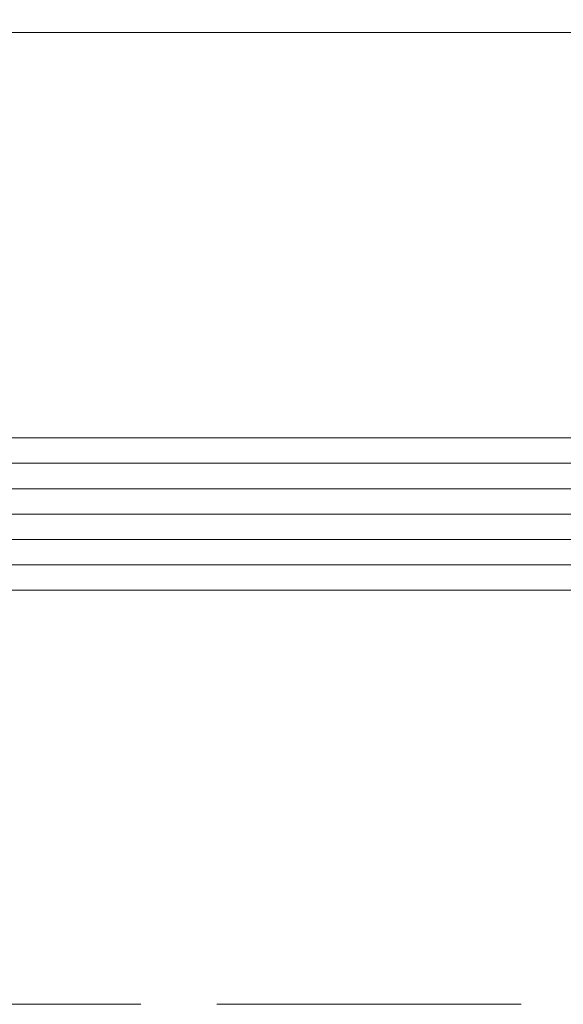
# Model space of a CAD drawing. Header units: inches. Extents: x -96941 to 10978768, y -673 to 1070890.
# Tile 154 of 256: x 60915 to 60936, y 3615 to 3654. Entities that reach past the tile are written whole.
import ezdxf

# ---------------------------------------------------------------- set-up
doc = ezdxf.new("R2010")
doc.units = ezdxf.units.IN
doc.linetypes.add('ACAD_ISO02W100', pattern=[15, 12, -3])
for name, color, linetype, lineweight in [('!_A_03_ČIARKOVANÁ', 41, 'ACAD_ISO02W100', 13), ('_MB_kreskowanie_szklo_0.09', 157, 'Continuous', 9), ('_MB_szklo_0.15', 142, 'Continuous', 15)]:
    doc.layers.add(name, color=color, linetype=linetype, lineweight=lineweight)

# ---------------------------------------------------------------- blocks, each defined once
blk = doc.blocks.new('*U620')
at = {"layer": '_MB_kreskowanie_szklo_0.09'}
for points in [[(0, -1), (738, -1)], [(0, -2), (738, -2)], [(0, -3), (738, -3)], [(0, -4), (738, -4)], [(0, -5), (738, -5)]]:
    blk.add_lwpolyline(points, dxfattribs=at)
at = {"layer": '_MB_szklo_0.15'}
for points in [[(738, 0), (0, 0), (0, -6), (738, -6)], [(738, -22), (0, -22), (0, -26), (738, -26)]]:
    blk.add_lwpolyline(points, dxfattribs=at)

msp = doc.modelspace()

# ---------------------------------------------------------------- linework, layer by layer
at = {"layer": '!_A_03_ČIARKOVANÁ', "color": 14, "true_color": 0xa30000}
msp.add_lwpolyline([(55657.735, 3615.404), (71960.735, 3615.404)], dxfattribs=at)

# ---------------------------------------------------------------- block references
at = {"color": 14, "true_color": 0xa30000, "xscale": -1, "rotation": 180}
msp.add_blockref('*U620', (60893.735, 3631.744), dxfattribs=at)

doc.saveas('drawing.dxf')
